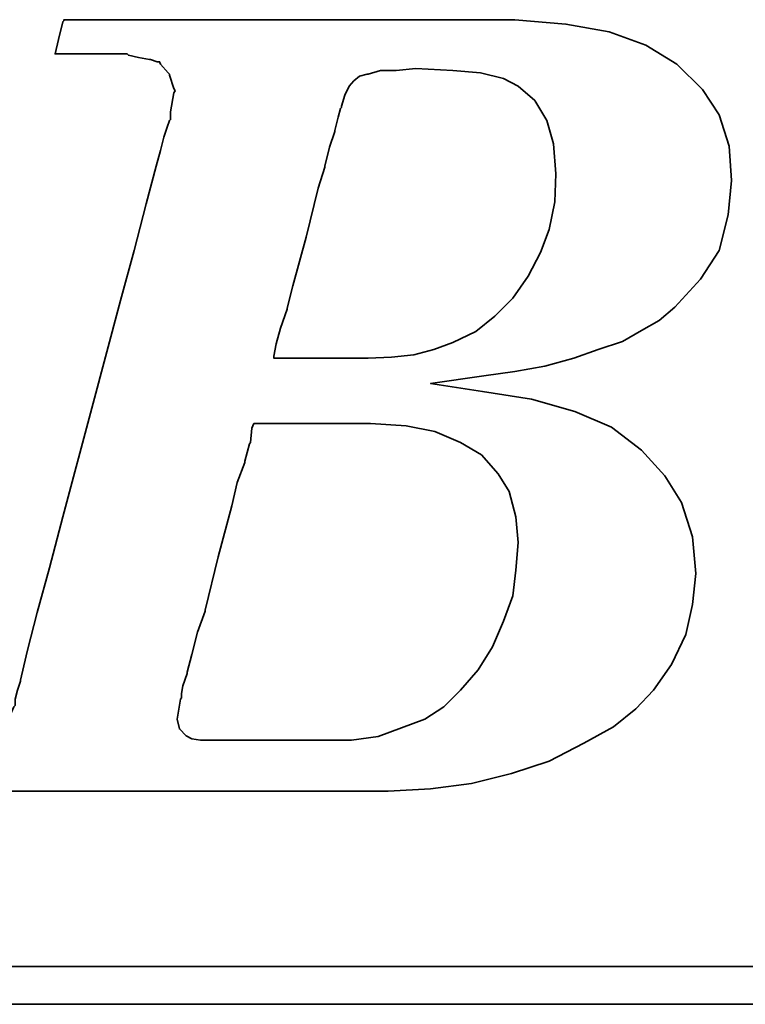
# Model space of a CAD drawing. Header units: millimetres. Extents: x -60 to 402, y -73 to 85.
# Tile 31 of 105: x 126.52 to 127.71, y 1.81 to 3.43. Entities that reach past the tile are written whole.
import ezdxf

# ---------------------------------------------------------------- set-up
doc = ezdxf.new("R2010")
doc.units = ezdxf.units.MM
doc.layers.add('DIM', color=4, linetype='Continuous')
doc.layers.add('layer 1', color=7, linetype='Continuous')

# ---------------------------------------------------------------- blocks, each defined once
blk = doc.blocks.new('TBI MOTION logo(完整正式版)')
at = {"layer": 'layer 1', "color": 22, "lineweight": 35}
for points, knots in [([(-64.65375, -6.86375), (-64.65375, -6.86375), (-64.84375, -7.29625), (-64.84375, -7.29625), (-64.84375, -7.29625), (-64.84375, -7.29625), (-64.86875, -7.34375), (-64.86875, -7.34375), (-64.86875, -7.34375), (-64.86875, -7.34375), (-64.86875, -7.36875), (-64.86875, -7.36875), (-64.86875, -7.36875), (-64.86875, -7.36875), (-65.15375, -7.65375), (-65.15375, -7.65375), (-65.15375, -7.65375), (-65.15375, -7.65375), (-65.17875, -7.65375), (-65.17875, -7.65375), (-65.17875, -7.65375), (-65.17875, -7.65375), (-65.20375, -7.67875), (-65.20375, -7.67875), (-65.20375, -7.67875), (-65.20375, -7.67875), (-65.58875, -7.87125), (-65.58875, -7.87125), (-65.58875, -7.87125), (-65.58875, -7.87125), (-65.63375, -7.87125), (-65.63375, -7.87125), (-65.63375, -7.87125), (-65.63375, -7.87125), (-65.65875, -7.89375), (-65.65875, -7.89375), (-65.65875, -7.89375), (-65.65875, -7.89375), (-66.09375, -7.94375), (-66.09375, -7.94375), (-66.09375, -7.94375), (-66.09375, -7.94375), (-66.11375, -7.94375), (-66.11375, -7.94375), (-66.11375, -7.94375), (-66.11375, -7.94375), (-66.16375, -7.94375), (-66.16375, -7.94375), (-66.16375, -7.94375), (-66.16375, -7.94375), (-66.30875, -7.94375), (-66.30875, -7.94375), (-66.30875, -7.94375), (-66.30875, -7.94375), (-66.69375, -7.94375), (-66.69375, -7.94375), (-66.69375, -7.94375), (-66.69375, -7.94375), (-67.07375, -7.94375), (-67.07375, -7.94375), (-67.07375, -7.94375), (-67.07375, -7.94375), (-67.12375, -7.94375), (-67.12375, -7.94375), (-67.12375, -7.94375), (-67.12375, -7.94375), (-67.12375, -7.96625), (-67.12375, -7.96625), (-67.12375, -7.96625), (-67.12375, -7.96625), (-67.14875, -7.99125), (-67.14875, -7.99125), (-67.14875, -7.99125), (-67.14875, -7.99125), (-67.24375, -8.34875), (-67.24375, -8.34875), (-67.24375, -8.34875), (-67.24375, -8.34875), (-67.31375, -8.68625), (-67.31375, -8.68625), (-67.31375, -8.68625), (-67.31375, -8.68625), (-67.26875, -8.68625), (-67.26875, -8.68625), (-67.26875, -8.68625), (-67.26875, -8.68625), (-67.07375, -8.68625), (-67.07375, -8.68625), (-67.07375, -8.68625), (-67.07375, -8.68625), (-66.54875, -8.68625), (-66.54875, -8.68625), (-66.54875, -8.68625), (-66.54875, -8.68625), (-65.82625, -8.68625), (-65.82625, -8.68625), (-65.82625, -8.68625), (-65.82625, -8.68625), (-65.01375, -8.68625), (-65.01375, -8.68625), (-65.01375, -8.68625), (-65.01375, -8.68625), (-64.05375, -8.68625), (-64.05375, -8.68625), (-64.05375, -8.68625), (-64.05375, -8.68625), (-62.08375, -8.68625), (-62.08375, -8.68625), (-62.08375, -8.68625), (-62.08375, -8.68625), (-60.06875, -8.68625), (-60.06875, -8.68625), (-60.06875, -8.68625), (-60.06875, -8.68625), (-59.10875, -8.68625), (-59.10875, -8.68625), (-59.10875, -8.68625), (-59.10875, -8.68625), (-58.29375, -8.68625), (-58.29375, -8.68625), (-58.29375, -8.68625), (-58.29375, -8.68625), (-57.57375, -8.68625), (-57.57375, -8.68625), (-57.57375, -8.68625), (-57.57375, -8.68625), (-57.04875, -8.68625), (-57.04875, -8.68625), (-57.04875, -8.68625), (-57.04875, -8.68625), (-56.85375, -8.68625), (-56.85375, -8.68625), (-56.85375, -8.68625), (-56.85375, -8.68625), (-56.70875, -8.68625), (-56.70875, -8.68625), (-56.70875, -8.68625), (-56.70875, -8.68625), (-56.61375, -8.68625), (-56.61375, -8.68625), (-56.61375, -8.68625), (-56.61375, -8.68625), (-56.56875, -8.68625), (-56.56875, -8.68625), (-56.56875, -8.68625), (-56.56875, -8.68625), (-55.65375, -8.63875), (-55.65375, -8.63875), (-55.65375, -8.63875), (-55.65375, -8.63875), (-54.76875, -8.51875), (-54.76875, -8.51875), (-54.76875, -8.51875), (-54.76875, -8.51875), (-53.90375, -8.30375), (-53.90375, -8.30375), (-53.90375, -8.30375), (-53.90375, -8.30375), (-53.08875, -8.03875), (-53.08875, -8.03875), (-53.08875, -8.03875), (-53.08875, -8.03875), (-52.34375, -7.65375), (-52.34375, -7.65375), (-52.34375, -7.65375), (-52.34375, -7.65375), (-51.69875, -7.29625), (-51.69875, -7.29625), (-51.69875, -7.29625), (-51.69875, -7.29625), (-51.21875, -6.91125), (-51.21875, -6.91125), (-51.21875, -6.91125), (-51.21875, -6.91125), (-50.83375, -6.50375), (-50.83375, -6.50375), (-50.83375, -6.50375), (-50.83375, -6.50375), (-50.44875, -5.94875), (-50.44875, -5.94875), (-50.44875, -5.94875), (-50.44875, -5.94875), (-50.13875, -5.30375), (-50.13875, -5.30375), (-50.13875, -5.30375), (-50.13875, -5.30375), (-49.99375, -4.65375), (-49.99375, -4.65375), (-49.99375, -4.65375), (-49.99375, -4.65375), (-49.92375, -3.98375), (-49.92375, -3.98375), (-49.92375, -3.98375), (-49.92375, -3.98375), (-49.99375, -3.19374), (-49.99375, -3.19374), (-49.99375, -3.19374), (-49.99375, -3.19374), (-50.23374, -2.44874), (-50.23374, -2.44874), (-50.23374, -2.44874), (-50.23374, -2.44874), (-50.59375, -1.87374), (-50.59375, -1.87374), (-50.59375, -1.87374), (-50.59375, -1.87374), (-51.09875, -1.31874), (-51.09875, -1.31874), (-51.09875, -1.31874), (-51.09875, -1.31874), (-51.74375, -0.81875), (-51.74375, -0.81875), (-51.74375, -0.81875), (-51.74375, -0.81875), (-52.53875, -0.48125), (-52.53875, -0.48125), (-52.53875, -0.48125), (-52.53875, -0.48125), (-53.47375, -0.21875), (-53.47375, -0.21875), (-53.47375, -0.21875), (-53.47375, -0.21875), (-54.52875, -0.04874), (-54.52875, -0.04874), (-54.52875, -0.04874), (-54.52875, -0.04874), (-55.65375, 0.12125), (-55.65375, 0.12125), (-55.65375, 0.12125), (-55.65375, 0.12125), (-54.50375, 0.28624), (-54.50375, 0.28624), (-54.50375, 0.28624), (-54.50375, 0.28624), (-53.83375, 0.38124), (-53.83375, 0.38124), (-53.83375, 0.38124), (-53.83375, 0.38124), (-53.18375, 0.50125), (-53.18375, 0.50125), (-53.18375, 0.50125), (-53.18375, 0.50125), (-52.55875, 0.66874), (-52.55875, 0.66874), (-52.55875, 0.66874), (-52.55875, 0.66874), (-52.03375, 0.86124), (-52.03375, 0.86124), (-52.03375, 0.86124), (-52.03375, 0.86124), (-51.50374, 1.03124), (-51.50374, 1.03124), (-51.50374, 1.03124), (-51.50374, 1.03124), (-51.09875, 1.27125), (-51.09875, 1.27125), (-51.09875, 1.27125), (-51.09875, 1.27125), (-50.71375, 1.48624), (-50.71375, 1.48624), (-50.71375, 1.48624), (-50.71375, 1.48624), (-50.37625, 1.77625), (-50.37625, 1.77625), (-50.37625, 1.77625), (-50.37625, 1.77625), (-49.82375, 2.37625), (-49.82375, 2.37625), (-49.82375, 2.37625), (-49.82375, 2.37625), (-49.41875, 2.99625), (-49.41875, 2.99625), (-49.41875, 2.99625), (-49.41875, 2.99625), (-49.22375, 3.76625), (-49.22375, 3.76625), (-49.22375, 3.76625), (-49.22375, 3.76625), (-49.15375, 4.50874), (-49.15375, 4.50874), (-49.15375, 4.50874), (-49.15375, 4.50874), (-49.20375, 5.25125), (-49.20375, 5.25125), (-49.20375, 5.25125), (-49.20375, 5.25125), (-49.41875, 5.92625), (-49.41875, 5.92625), (-49.41875, 5.92625), (-49.41875, 5.92625), (-49.77875, 6.47625), (-49.77875, 6.47625), (-49.77875, 6.47625), (-49.77875, 6.47625), (-50.33125, 7.02624), (-50.33125, 7.02624), (-50.33125, 7.02624), (-50.33125, 7.02624), (-51.00125, 7.43625), (-51.00125, 7.43625), (-51.00125, 7.43625), (-51.00125, 7.43625), (-51.79375, 7.72625), (-51.79375, 7.72625), (-51.79375, 7.72625), (-51.79375, 7.72625), (-52.72875, 7.89124), (-52.72875, 7.89124), (-52.72875, 7.89124), (-52.72875, 7.89124), (-53.83375, 7.98625), (-53.83375, 7.98625), (-53.83375, 7.98625), (-53.83375, 7.98625), (-53.92875, 7.98625), (-53.92875, 7.98625), (-53.92875, 7.98625), (-53.92875, 7.98625), (-54.26375, 7.98625), (-54.26375, 7.98625), (-54.26375, 7.98625), (-54.26375, 7.98625), (-54.74375, 7.98625), (-54.74375, 7.98625), (-54.74375, 7.98625), (-54.74375, 7.98625), (-55.36875, 7.98625), (-55.36875, 7.98625), (-55.36875, 7.98625), (-55.36875, 7.98625), (-56.13375, 7.98625), (-56.13375, 7.98625), (-56.13375, 7.98625), (-56.13375, 7.98625), (-56.94875, 7.98625), (-56.94875, 7.98625), (-56.94875, 7.98625), (-56.94875, 7.98625), (-58.77625, 7.98625), (-58.77625, 7.98625), (-58.77625, 7.98625), (-58.77625, 7.98625), (-60.59875, 7.98625), (-60.59875, 7.98625), (-60.59875, 7.98625), (-60.59875, 7.98625), (-61.41375, 7.98625), (-61.41375, 7.98625), (-61.41375, 7.98625), (-61.41375, 7.98625), (-62.17875, 7.98625), (-62.17875, 7.98625), (-62.17875, 7.98625), (-62.17875, 7.98625), (-62.80375, 7.98625), (-62.80375, 7.98625), (-62.80375, 7.98625), (-62.80375, 7.98625), (-63.30625, 7.98625), (-63.30625, 7.98625), (-63.30625, 7.98625), (-63.30625, 7.98625), (-63.57375, 7.98625), (-63.57375, 7.98625), (-63.57375, 7.98625), (-63.57375, 7.98625), (-63.57375, 7.96375), (-63.57375, 7.96375), (-63.57375, 7.96375), (-63.57375, 7.96375), (-63.59875, 7.94125), (-63.59875, 7.94125), (-63.59875, 7.94125), (-63.59875, 7.94125), (-63.69375, 7.55625), (-63.69375, 7.55625), (-63.69375, 7.55625), (-63.69375, 7.55625), (-63.76375, 7.24624), (-63.76375, 7.24624), (-63.76375, 7.24624), (-63.76375, 7.24624), (-63.23875, 7.24624), (-63.23875, 7.24624), (-63.23875, 7.24624), (-63.23875, 7.24624), (-62.75875, 7.24624), (-62.75875, 7.24624), (-62.75875, 7.24624), (-62.75875, 7.24624), (-62.61125, 7.24624), (-62.61125, 7.24624), (-62.61125, 7.24624), (-62.61125, 7.24624), (-62.56625, 7.24624), (-62.56625, 7.24624), (-62.56625, 7.24624), (-62.56625, 7.24624), (-62.22875, 7.24624), (-62.22875, 7.24624), (-62.22875, 7.24624), (-62.22875, 7.24624), (-62.20375, 7.24624), (-62.20375, 7.24624), (-62.20375, 7.24624), (-62.20375, 7.24624), (-62.17875, 7.21875), (-62.17875, 7.21875), (-62.17875, 7.21875), (-62.17875, 7.21875), (-61.96375, 7.17125), (-61.96375, 7.17125), (-61.96375, 7.17125), (-61.96375, 7.17125), (-61.72375, 7.12624), (-61.72375, 7.12624), (-61.72375, 7.12624), (-61.72375, 7.12624), (-61.70375, 7.12624), (-61.70375, 7.12624), (-61.70375, 7.12624), (-61.70375, 7.12624), (-61.55875, 7.07624), (-61.55875, 7.07624), (-61.55875, 7.07624), (-61.55875, 7.07624), (-61.50875, 7.07624), (-61.50875, 7.07624), (-61.50875, 7.07624), (-61.50875, 7.07624), (-61.48375, 7.02624), (-61.48375, 7.02624), (-61.48375, 7.02624), (-61.48375, 7.02624), (-61.31875, 6.83375), (-61.31875, 6.83375), (-61.31875, 6.83375), (-61.31875, 6.83375), (-61.29375, 6.81125), (-61.29375, 6.81125), (-61.29375, 6.81125), (-61.29375, 6.81125), (-61.29375, 6.78625), (-61.29375, 6.78625), (-61.29375, 6.78625), (-61.29375, 6.78625), (-61.19875, 6.50124), (-61.19875, 6.50124), (-61.19875, 6.50124), (-61.19875, 6.50124), (-61.17375, 6.45124), (-61.17375, 6.45124), (-61.17375, 6.45124), (-61.17375, 6.45124), (-61.19875, 6.40625), (-61.19875, 6.40625), (-61.19875, 6.40625), (-61.19875, 6.40625), (-61.26875, 5.99624), (-61.26875, 5.99624), (-61.26875, 5.99624), (-61.26875, 5.99624), (-61.26875, 5.85125), (-61.26875, 5.85125), (-61.26875, 5.85125), (-61.26875, 5.85125), (-61.26875, 5.82625), (-61.26875, 5.82625), (-61.26875, 5.82625), (-61.26875, 5.82625), (-61.29375, 5.80625), (-61.29375, 5.80625), (-61.29375, 5.80625), (-61.29375, 5.80625), (-61.34125, 5.66125), (-61.34125, 5.66125), (-61.34125, 5.66125), (-61.34125, 5.66125), (-61.41375, 5.44625), (-61.41375, 5.44625), (-61.41375, 5.44625), (-61.41375, 5.44625), (-61.48375, 5.15625), (-61.48375, 5.15625), (-61.48375, 5.15625), (-61.48375, 5.15625), (-61.58375, 4.82124), (-61.58375, 4.82124), (-61.58375, 4.82124), (-61.58375, 4.82124), (-61.79875, 4.00375), (-61.79875, 4.00375), (-61.79875, 4.00375), (-61.79875, 4.00375), (-62.05875, 2.99625), (-62.05875, 2.99625), (-62.05875, 2.99625), (-62.05875, 2.99625), (-62.34875, 1.91625), (-62.34875, 1.91625), (-62.34875, 1.91625), (-62.34875, 1.91625), (-62.97375, -0.41124), (-62.97375, -0.41124), (-62.97375, -0.41124), (-62.97375, -0.41124), (-63.59875, -2.75875), (-63.59875, -2.75875), (-63.59875, -2.75875), (-63.59875, -2.75875), (-63.88375, -3.86374), (-63.88375, -3.86374), (-63.88375, -3.86374), (-63.88375, -3.86374), (-64.14875, -4.82374), (-64.14875, -4.82374), (-64.14875, -4.82374), (-64.14875, -4.82374), (-64.36375, -5.64125), (-64.36375, -5.64125), (-64.36375, -5.64125), (-64.36375, -5.64125), (-64.43625, -5.97625), (-64.43625, -5.97625), (-64.43625, -5.97625), (-64.43625, -5.97625), (-64.50875, -6.28625), (-64.50875, -6.28625), (-64.50875, -6.28625), (-64.50875, -6.28625), (-64.50875, -6.30875), (-64.50875, -6.30875), (-64.50875, -6.30875), (-64.50875, -6.30875), (-64.57875, -6.50375), (-64.57875, -6.50375), (-64.57875, -6.50375), (-64.57875, -6.50375), (-64.62875, -6.69625), (-64.62875, -6.69625), (-64.62875, -6.69625), (-64.62875, -6.69625), (-64.62875, -6.76875), (-64.62875, -6.76875), (-64.62875, -6.76875), (-64.62875, -6.76875), (-64.62875, -6.81375), (-64.62875, -6.81375), (-64.62875, -6.81375), (-64.62875, -6.81375), (-64.62875, -6.83875), (-64.62875, -6.83875), (-64.62875, -6.83875), (-64.62875, -6.83875), (-64.65375, -6.86375), (-64.65375, -6.86375)], [0, 0, 0, 0, 0.00719424, 0.00719424, 0.00719424, 0.00719424, 0.01438849, 0.01438849, 0.01438849, 0.01438849, 0.02158273, 0.02158273, 0.02158273, 0.02158273, 0.02877698, 0.02877698, 0.02877698, 0.02877698, 0.03597122, 0.03597122, 0.03597122, 0.03597122, 0.04316547, 0.04316547, 0.04316547, 0.04316547, 0.05035971, 0.05035971, 0.05035971, 0.05035971, 0.05755396, 0.05755396, 0.05755396, 0.05755396, 0.0647482, 0.0647482, 0.0647482, 0.0647482, 0.07194245, 0.07194245, 0.07194245, 0.07194245, 0.07913669, 0.07913669, 0.07913669, 0.07913669, 0.08633094, 0.08633094, 0.08633094, 0.08633094, 0.09352518, 0.09352518, 0.09352518, 0.09352518, 0.10071942, 0.10071942, 0.10071942, 0.10071942, 0.10791367, 0.10791367, 0.10791367, 0.10791367, 0.11510791, 0.11510791, 0.11510791, 0.11510791, 0.12230216, 0.12230216, 0.12230216, 0.12230216, 0.1294964, 0.1294964, 0.1294964, 0.1294964, 0.13669065, 0.13669065, 0.13669065, 0.13669065, 0.14388489, 0.14388489, 0.14388489, 0.14388489, 0.15107914, 0.15107914, 0.15107914, 0.15107914, 0.15827338, 0.15827338, 0.15827338, 0.15827338, 0.16546763, 0.16546763, 0.16546763, 0.16546763, 0.17266187, 0.17266187, 0.17266187, 0.17266187, 0.17985612, 0.17985612, 0.17985612, 0.17985612, 0.18705036, 0.18705036, 0.18705036, 0.18705036, 0.1942446, 0.1942446, 0.1942446, 0.1942446, 0.20143885, 0.20143885, 0.20143885, 0.20143885, 0.20863309, 0.20863309, 0.20863309, 0.20863309, 0.21582734, 0.21582734, 0.21582734, 0.21582734, 0.22302158, 0.22302158, 0.22302158, 0.22302158, 0.23021583, 0.23021583, 0.23021583, 0.23021583, 0.23741007, 0.23741007, 0.23741007, 0.23741007, 0.24460432, 0.24460432, 0.24460432, 0.24460432, 0.25179856, 0.25179856, 0.25179856, 0.25179856, 0.25899281, 0.25899281, 0.25899281, 0.25899281, 0.26618705, 0.26618705, 0.26618705, 0.26618705, 0.27338129, 0.27338129, 0.27338129, 0.27338129, 0.28057554, 0.28057554, 0.28057554, 0.28057554, 0.28776978, 0.28776978, 0.28776978, 0.28776978, 0.29496403, 0.29496403, 0.29496403, 0.29496403, 0.30215827, 0.30215827, 0.30215827, 0.30215827, 0.30935252, 0.30935252, 0.30935252, 0.30935252, 0.31654676, 0.31654676, 0.31654676, 0.31654676, 0.32374101, 0.32374101, 0.32374101, 0.32374101, 0.33093525, 0.33093525, 0.33093525, 0.33093525, 0.3381295, 0.3381295, 0.3381295, 0.3381295, 0.34532374, 0.34532374, 0.34532374, 0.34532374, 0.35251799, 0.35251799, 0.35251799, 0.35251799, 0.35971223, 0.35971223, 0.35971223, 0.35971223, 0.36690647, 0.36690647, 0.36690647, 0.36690647, 0.37410072, 0.37410072, 0.37410072, 0.37410072, 0.38129496, 0.38129496, 0.38129496, 0.38129496, 0.38848921, 0.38848921, 0.38848921, 0.38848921, 0.39568345, 0.39568345, 0.39568345, 0.39568345, 0.4028777, 0.4028777, 0.4028777, 0.4028777, 0.41007194, 0.41007194, 0.41007194, 0.41007194, 0.41726619, 0.41726619, 0.41726619, 0.41726619, 0.42446043, 0.42446043, 0.42446043, 0.42446043, 0.43165468, 0.43165468, 0.43165468, 0.43165468, 0.43884892, 0.43884892, 0.43884892, 0.43884892, 0.44604317, 0.44604317, 0.44604317, 0.44604317, 0.45323741, 0.45323741, 0.45323741, 0.45323741, 0.46043165, 0.46043165, 0.46043165, 0.46043165, 0.4676259, 0.4676259, 0.4676259, 0.4676259, 0.47482014, 0.47482014, 0.47482014, 0.47482014, 0.48201439, 0.48201439, 0.48201439, 0.48201439, 0.48920863, 0.48920863, 0.48920863, 0.48920863, 0.49640288, 0.49640288, 0.49640288, 0.49640288, 0.50359712, 0.50359712, 0.50359712, 0.50359712, 0.51079137, 0.51079137, 0.51079137, 0.51079137, 0.51798561, 0.51798561, 0.51798561, 0.51798561, 0.52517986, 0.52517986, 0.52517986, 0.52517986, 0.5323741, 0.5323741, 0.5323741, 0.5323741, 0.53956835, 0.53956835, 0.53956835, 0.53956835, 0.54676259, 0.54676259, 0.54676259, 0.54676259, 0.55395683, 0.55395683, 0.55395683, 0.55395683, 0.56115108, 0.56115108, 0.56115108, 0.56115108, 0.56834532, 0.56834532, 0.56834532, 0.56834532, 0.57553957, 0.57553957, 0.57553957, 0.57553957, 0.58273381, 0.58273381, 0.58273381, 0.58273381, 0.58992806, 0.58992806, 0.58992806, 0.58992806, 0.5971223, 0.5971223, 0.5971223, 0.5971223, 0.60431655, 0.60431655, 0.60431655, 0.60431655, 0.61151079, 0.61151079, 0.61151079, 0.61151079, 0.61870504, 0.61870504, 0.61870504, 0.61870504, 0.62589928, 0.62589928, 0.62589928, 0.62589928, 0.63309353, 0.63309353, 0.63309353, 0.63309353, 0.64028777, 0.64028777, 0.64028777, 0.64028777, 0.64748201, 0.64748201, 0.64748201, 0.64748201, 0.65467626, 0.65467626, 0.65467626, 0.65467626, 0.6618705, 0.6618705, 0.6618705, 0.6618705, 0.66906475, 0.66906475, 0.66906475, 0.66906475, 0.67625899, 0.67625899, 0.67625899, 0.67625899, 0.68345324, 0.68345324, 0.68345324, 0.68345324, 0.69064748, 0.69064748, 0.69064748, 0.69064748, 0.69784173, 0.69784173, 0.69784173, 0.69784173, 0.70503597, 0.70503597, 0.70503597, 0.70503597, 0.71223022, 0.71223022, 0.71223022, 0.71223022, 0.71942446, 0.71942446, 0.71942446, 0.71942446, 0.72661871, 0.72661871, 0.72661871, 0.72661871, 0.73381295, 0.73381295, 0.73381295, 0.73381295, 0.74100719, 0.74100719, 0.74100719, 0.74100719, 0.74820144, 0.74820144, 0.74820144, 0.74820144, 0.75539568, 0.75539568, 0.75539568, 0.75539568, 0.76258993, 0.76258993, 0.76258993, 0.76258993, 0.76978417, 0.76978417, 0.76978417, 0.76978417, 0.77697842, 0.77697842, 0.77697842, 0.77697842, 0.78417266, 0.78417266, 0.78417266, 0.78417266, 0.79136691, 0.79136691, 0.79136691, 0.79136691, 0.79856115, 0.79856115, 0.79856115, 0.79856115, 0.8057554, 0.8057554, 0.8057554, 0.8057554, 0.81294964, 0.81294964, 0.81294964, 0.81294964, 0.82014388, 0.82014388, 0.82014388, 0.82014388, 0.82733813, 0.82733813, 0.82733813, 0.82733813, 0.83453237, 0.83453237, 0.83453237, 0.83453237, 0.84172662, 0.84172662, 0.84172662, 0.84172662, 0.84892086, 0.84892086, 0.84892086, 0.84892086, 0.85611511, 0.85611511, 0.85611511, 0.85611511, 0.86330935, 0.86330935, 0.86330935, 0.86330935, 0.8705036, 0.8705036, 0.8705036, 0.8705036, 0.87769784, 0.87769784, 0.87769784, 0.87769784, 0.88489209, 0.88489209, 0.88489209, 0.88489209, 0.89208633, 0.89208633, 0.89208633, 0.89208633, 0.89928058, 0.89928058, 0.89928058, 0.89928058, 0.90647482, 0.90647482, 0.90647482, 0.90647482, 0.91366906, 0.91366906, 0.91366906, 0.91366906, 0.92086331, 0.92086331, 0.92086331, 0.92086331, 0.92805755, 0.92805755, 0.92805755, 0.92805755, 0.9352518, 0.9352518, 0.9352518, 0.9352518, 0.94244604, 0.94244604, 0.94244604, 0.94244604, 0.94964029, 0.94964029, 0.94964029, 0.94964029, 0.95683453, 0.95683453, 0.95683453, 0.95683453, 0.96402878, 0.96402878, 0.96402878, 0.96402878, 0.97122302, 0.97122302, 0.97122302, 0.97122302, 0.97841727, 0.97841727, 0.97841727, 0.97841727, 0.98561151, 0.98561151, 0.98561151, 0.98561151, 0.99280576, 0.99280576, 0.99280576, 0.99280576, 1, 1, 1, 1]), ([(-57.50375, 6.35625), (-57.50375, 6.35625), (-57.57375, 6.11625), (-57.57375, 6.11625), (-57.57375, 6.11625), (-57.57375, 6.11625), (-57.57375, 6.09125), (-57.57375, 6.09125), (-57.57375, 6.09125), (-57.57375, 6.09125), (-57.59875, 6.06625), (-57.59875, 6.06625), (-57.59875, 6.06625), (-57.59875, 6.06625), (-57.64875, 5.87625), (-57.64875, 5.87625), (-57.64875, 5.87625), (-57.64875, 5.87625), (-57.71875, 5.58875), (-57.71875, 5.58875), (-57.71875, 5.58875), (-57.71875, 5.58875), (-57.71875, 5.56625), (-57.71875, 5.56625), (-57.71875, 5.56625), (-57.71875, 5.56625), (-57.83875, 5.23125), (-57.83875, 5.23125), (-57.83875, 5.23125), (-57.83875, 5.23125), (-57.93625, 4.82124), (-57.93625, 4.82124), (-57.93625, 4.82124), (-57.93625, 4.82124), (-57.93625, 4.79624), (-57.93625, 4.79624), (-57.93625, 4.79624), (-57.93625, 4.79624), (-58.07875, 4.34125), (-58.07875, 4.34125), (-58.07875, 4.34125), (-58.07875, 4.34125), (-58.34375, 3.28625), (-58.34375, 3.28625), (-58.34375, 3.28625), (-58.34375, 3.28625), (-58.62875, 2.23124), (-58.62875, 2.23124), (-58.62875, 2.23124), (-58.62875, 2.23124), (-58.74875, 1.75125), (-58.74875, 1.75125), (-58.74875, 1.75125), (-58.74875, 1.75125), (-58.74875, 1.72625), (-58.74875, 1.72625), (-58.74875, 1.72625), (-58.74875, 1.72625), (-58.89375, 1.31625), (-58.89375, 1.31625), (-58.89375, 1.31625), (-58.89375, 1.31625), (-58.98875, 0.98124), (-58.98875, 0.98124), (-58.98875, 0.98124), (-58.98875, 0.98124), (-59.03875, 0.71625), (-59.03875, 0.71625), (-59.03875, 0.71625), (-59.03875, 0.71625), (-59.03875, 0.66874), (-59.03875, 0.66874), (-59.03875, 0.66874), (-59.03875, 0.66874), (-58.91875, 0.66874), (-58.91875, 0.66874), (-58.91875, 0.66874), (-58.91875, 0.66874), (-58.53375, 0.66874), (-58.53375, 0.66874), (-58.53375, 0.66874), (-58.53375, 0.66874), (-58.10375, 0.66874), (-58.10375, 0.66874), (-58.10375, 0.66874), (-58.10375, 0.66874), (-57.66875, 0.66874), (-57.66875, 0.66874), (-57.66875, 0.66874), (-57.66875, 0.66874), (-57.33375, 0.66874), (-57.33375, 0.66874), (-57.33375, 0.66874), (-57.33375, 0.66874), (-57.09375, 0.66874), (-57.09375, 0.66874), (-57.09375, 0.66874), (-57.09375, 0.66874), (-56.99875, 0.66874), (-56.99875, 0.66874), (-56.99875, 0.66874), (-56.99875, 0.66874), (-56.49375, 0.69374), (-56.49375, 0.69374), (-56.49375, 0.69374), (-56.49375, 0.69374), (-56.01375, 0.74374), (-56.01375, 0.74374), (-56.01375, 0.74374), (-56.01375, 0.74374), (-55.58375, 0.86124), (-55.58375, 0.86124), (-55.58375, 0.86124), (-55.58375, 0.86124), (-55.17375, 1.00624), (-55.17375, 1.00624), (-55.17375, 1.00624), (-55.17375, 1.00624), (-54.67375, 1.24625), (-54.67375, 1.24625), (-54.67375, 1.24625), (-54.67375, 1.24625), (-54.26375, 1.58124), (-54.26375, 1.58124), (-54.26375, 1.58124), (-54.26375, 1.58124), (-53.87875, 1.96374), (-53.87875, 1.96374), (-53.87875, 1.96374), (-53.87875, 1.96374), (-53.54375, 2.44625), (-53.54375, 2.44625), (-53.54375, 2.44625), (-53.54375, 2.44625), (-53.27875, 2.95125), (-53.27875, 2.95125), (-53.27875, 2.95125), (-53.27875, 2.95125), (-53.08875, 3.45124), (-53.08875, 3.45124), (-53.08875, 3.45124), (-53.08875, 3.45124), (-52.96875, 4.05124), (-52.96875, 4.05124), (-52.96875, 4.05124), (-52.96875, 4.05124), (-52.94375, 4.65125), (-52.94375, 4.65125), (-52.94375, 4.65125), (-52.94375, 4.65125), (-52.99375, 5.30125), (-52.99375, 5.30125), (-52.99375, 5.30125), (-52.99375, 5.30125), (-53.13875, 5.80625), (-53.13875, 5.80625), (-53.13875, 5.80625), (-53.13875, 5.80625), (-53.39875, 6.23625), (-53.39875, 6.23625), (-53.39875, 6.23625), (-53.39875, 6.23625), (-53.75875, 6.54875), (-53.75875, 6.54875), (-53.75875, 6.54875), (-53.75875, 6.54875), (-54.07375, 6.71625), (-54.07375, 6.71625), (-54.07375, 6.71625), (-54.07375, 6.71625), (-54.57375, 6.83375), (-54.57375, 6.83375), (-54.57375, 6.83375), (-54.57375, 6.83375), (-55.17375, 6.88625), (-55.17375, 6.88625), (-55.17375, 6.88625), (-55.17375, 6.88625), (-55.96875, 6.93125), (-55.96875, 6.93125), (-55.96875, 6.93125), (-55.96875, 6.93125), (-56.39875, 6.88625), (-56.39875, 6.88625), (-56.39875, 6.88625), (-56.39875, 6.88625), (-56.42125, 6.88625), (-56.42125, 6.88625), (-56.42125, 6.88625), (-56.42125, 6.88625), (-56.73375, 6.88625), (-56.73375, 6.88625), (-56.73375, 6.88625), (-56.73375, 6.88625), (-56.99875, 6.81125), (-56.99875, 6.81125), (-56.99875, 6.81125), (-56.99875, 6.81125), (-57.02375, 6.81125), (-57.02375, 6.81125), (-57.02375, 6.81125), (-57.02375, 6.81125), (-57.18875, 6.76625), (-57.18875, 6.76625), (-57.18875, 6.76625), (-57.18875, 6.76625), (-57.30875, 6.66625), (-57.30875, 6.66625), (-57.30875, 6.66625), (-57.30875, 6.66625), (-57.40875, 6.54875), (-57.40875, 6.54875), (-57.40875, 6.54875), (-57.40875, 6.54875), (-57.50375, 6.35625), (-57.50375, 6.35625)], [0, 0, 0, 0, 0.01851852, 0.01851852, 0.01851852, 0.01851852, 0.03703704, 0.03703704, 0.03703704, 0.03703704, 0.05555556, 0.05555556, 0.05555556, 0.05555556, 0.07407407, 0.07407407, 0.07407407, 0.07407407, 0.09259259, 0.09259259, 0.09259259, 0.09259259, 0.11111111, 0.11111111, 0.11111111, 0.11111111, 0.12962963, 0.12962963, 0.12962963, 0.12962963, 0.14814815, 0.14814815, 0.14814815, 0.14814815, 0.16666667, 0.16666667, 0.16666667, 0.16666667, 0.18518519, 0.18518519, 0.18518519, 0.18518519, 0.2037037, 0.2037037, 0.2037037, 0.2037037, 0.22222222, 0.22222222, 0.22222222, 0.22222222, 0.24074074, 0.24074074, 0.24074074, 0.24074074, 0.25925926, 0.25925926, 0.25925926, 0.25925926, 0.27777778, 0.27777778, 0.27777778, 0.27777778, 0.2962963, 0.2962963, 0.2962963, 0.2962963, 0.31481481, 0.31481481, 0.31481481, 0.31481481, 0.33333333, 0.33333333, 0.33333333, 0.33333333, 0.35185185, 0.35185185, 0.35185185, 0.35185185, 0.37037037, 0.37037037, 0.37037037, 0.37037037, 0.38888889, 0.38888889, 0.38888889, 0.38888889, 0.40740741, 0.40740741, 0.40740741, 0.40740741, 0.42592593, 0.42592593, 0.42592593, 0.42592593, 0.44444444, 0.44444444, 0.44444444, 0.44444444, 0.46296296, 0.46296296, 0.46296296, 0.46296296, 0.48148148, 0.48148148, 0.48148148, 0.48148148, 0.5, 0.5, 0.5, 0.5, 0.51851852, 0.51851852, 0.51851852, 0.51851852, 0.53703704, 0.53703704, 0.53703704, 0.53703704, 0.55555556, 0.55555556, 0.55555556, 0.55555556, 0.57407407, 0.57407407, 0.57407407, 0.57407407, 0.59259259, 0.59259259, 0.59259259, 0.59259259, 0.61111111, 0.61111111, 0.61111111, 0.61111111, 0.62962963, 0.62962963, 0.62962963, 0.62962963, 0.64814815, 0.64814815, 0.64814815, 0.64814815, 0.66666667, 0.66666667, 0.66666667, 0.66666667, 0.68518519, 0.68518519, 0.68518519, 0.68518519, 0.7037037, 0.7037037, 0.7037037, 0.7037037, 0.72222222, 0.72222222, 0.72222222, 0.72222222, 0.74074074, 0.74074074, 0.74074074, 0.74074074, 0.75925926, 0.75925926, 0.75925926, 0.75925926, 0.77777778, 0.77777778, 0.77777778, 0.77777778, 0.7962963, 0.7962963, 0.7962963, 0.7962963, 0.81481481, 0.81481481, 0.81481481, 0.81481481, 0.83333333, 0.83333333, 0.83333333, 0.83333333, 0.85185185, 0.85185185, 0.85185185, 0.85185185, 0.87037037, 0.87037037, 0.87037037, 0.87037037, 0.88888889, 0.88888889, 0.88888889, 0.88888889, 0.90740741, 0.90740741, 0.90740741, 0.90740741, 0.92592593, 0.92592593, 0.92592593, 0.92592593, 0.94444444, 0.94444444, 0.94444444, 0.94444444, 0.96296296, 0.96296296, 0.96296296, 0.96296296, 0.98148148, 0.98148148, 0.98148148, 0.98148148, 1, 1, 1, 1]), ([(-61.03125, -6.57375), (-61.03125, -6.57375), (-61.03125, -6.67125), (-61.03125, -6.67125), (-61.03125, -6.67125), (-61.03125, -6.67125), (-61.05375, -6.69625), (-61.05375, -6.69625), (-61.05375, -6.69625), (-61.05375, -6.69625), (-61.12375, -7.12875), (-61.12375, -7.12875), (-61.12375, -7.12875), (-61.12375, -7.12875), (-61.07875, -7.34375), (-61.07875, -7.34375), (-61.07875, -7.34375), (-61.07875, -7.34375), (-60.93375, -7.48875), (-60.93375, -7.48875), (-60.93375, -7.48875), (-60.93375, -7.48875), (-60.81375, -7.55625), (-60.81375, -7.55625), (-60.81375, -7.55625), (-60.81375, -7.55625), (-60.62375, -7.58375), (-60.62375, -7.58375), (-60.62375, -7.58375), (-60.62375, -7.58375), (-60.30875, -7.58375), (-60.30875, -7.58375), (-60.30875, -7.58375), (-60.30875, -7.58375), (-59.97375, -7.58375), (-59.97375, -7.58375), (-59.97375, -7.58375), (-59.97375, -7.58375), (-59.87875, -7.58375), (-59.87875, -7.58375), (-59.87875, -7.58375), (-59.87875, -7.58375), (-59.63625, -7.58375), (-59.63625, -7.58375), (-59.63625, -7.58375), (-59.63625, -7.58375), (-58.96875, -7.58375), (-58.96875, -7.58375), (-58.96875, -7.58375), (-58.96875, -7.58375), (-58.29375, -7.58375), (-58.29375, -7.58375), (-58.29375, -7.58375), (-58.29375, -7.58375), (-58.05375, -7.58375), (-58.05375, -7.58375), (-58.05375, -7.58375), (-58.05375, -7.58375), (-57.98375, -7.58375), (-57.98375, -7.58375), (-57.98375, -7.58375), (-57.98375, -7.58375), (-57.35875, -7.58375), (-57.35875, -7.58375), (-57.35875, -7.58375), (-57.35875, -7.58375), (-56.78375, -7.50875), (-56.78375, -7.50875), (-56.78375, -7.50875), (-56.78375, -7.50875), (-56.27875, -7.31875), (-56.27875, -7.31875), (-56.27875, -7.31875), (-56.27875, -7.31875), (-55.77375, -7.12875), (-55.77375, -7.12875), (-55.77375, -7.12875), (-55.77375, -7.12875), (-55.36875, -6.86375), (-55.36875, -6.86375), (-55.36875, -6.86375), (-55.36875, -6.86375), (-55.00875, -6.50375), (-55.00875, -6.50375), (-55.00875, -6.50375), (-55.00875, -6.50375), (-54.62375, -6.06875), (-54.62375, -6.06875), (-54.62375, -6.06875), (-54.62375, -6.06875), (-54.31375, -5.56875), (-54.31375, -5.56875), (-54.31375, -5.56875), (-54.31375, -5.56875), (-54.07375, -5.01625), (-54.07375, -5.01625), (-54.07375, -5.01625), (-54.07375, -5.01625), (-53.87875, -4.46374), (-53.87875, -4.46374), (-53.87875, -4.46374), (-53.87875, -4.46374), (-53.80875, -3.91375), (-53.80875, -3.91375), (-53.80875, -3.91375), (-53.80875, -3.91375), (-53.75875, -3.31375), (-53.75875, -3.31375), (-53.75875, -3.31375), (-53.75875, -3.31375), (-53.80875, -2.75875), (-53.80875, -2.75875), (-53.80875, -2.75875), (-53.80875, -2.75875), (-53.95375, -2.20875), (-53.95375, -2.20875), (-53.95375, -2.20875), (-53.95375, -2.20875), (-54.19375, -1.82625), (-54.19375, -1.82625), (-54.19375, -1.82625), (-54.19375, -1.82625), (-54.55375, -1.41875), (-54.55375, -1.41875), (-54.55375, -1.41875), (-54.55375, -1.41875), (-55.00875, -1.15125), (-55.00875, -1.15125), (-55.00875, -1.15125), (-55.00875, -1.15125), (-55.56125, -0.91375), (-55.56125, -0.91375), (-55.56125, -0.91375), (-55.56125, -0.91375), (-56.18125, -0.79375), (-56.18125, -0.79375), (-56.18125, -0.79375), (-56.18125, -0.79375), (-56.94875, -0.74374), (-56.94875, -0.74374), (-56.94875, -0.74374), (-56.94875, -0.74374), (-56.99875, -0.74374), (-56.99875, -0.74374), (-56.99875, -0.74374), (-56.99875, -0.74374), (-57.09375, -0.74374), (-57.09375, -0.74374), (-57.09375, -0.74374), (-57.09375, -0.74374), (-57.38375, -0.74374), (-57.38375, -0.74374), (-57.38375, -0.74374), (-57.38375, -0.74374), (-57.76875, -0.74374), (-57.76875, -0.74374), (-57.76875, -0.74374), (-57.76875, -0.74374), (-58.24625, -0.74374), (-58.24625, -0.74374), (-58.24625, -0.74374), (-58.24625, -0.74374), (-58.72875, -0.74374), (-58.72875, -0.74374), (-58.72875, -0.74374), (-58.72875, -0.74374), (-59.20875, -0.74374), (-59.20875, -0.74374), (-59.20875, -0.74374), (-59.20875, -0.74374), (-59.46875, -0.74374), (-59.46875, -0.74374), (-59.46875, -0.74374), (-59.46875, -0.74374), (-59.51625, -0.83875), (-59.51625, -0.83875), (-59.51625, -0.83875), (-59.51625, -0.83875), (-59.54375, -1.15125), (-59.54375, -1.15125), (-59.54375, -1.15125), (-59.54375, -1.15125), (-59.56375, -1.17874), (-59.56375, -1.17874), (-59.56375, -1.17874), (-59.56375, -1.17874), (-59.66375, -1.55875), (-59.66375, -1.55875), (-59.66375, -1.55875), (-59.66375, -1.55875), (-59.66375, -1.58375), (-59.66375, -1.58375), (-59.66375, -1.58375), (-59.66375, -1.58375), (-59.82875, -2.01874), (-59.82875, -2.01874), (-59.82875, -2.01874), (-59.82875, -2.01874), (-59.94875, -2.52125), (-59.94875, -2.52125), (-59.94875, -2.52125), (-59.94875, -2.52125), (-60.23875, -3.62375), (-60.23875, -3.62375), (-60.23875, -3.62375), (-60.23875, -3.62375), (-60.52375, -4.77624), (-60.52375, -4.77624), (-60.52375, -4.77624), (-60.52375, -4.77624), (-60.52375, -4.79874), (-60.52375, -4.79874), (-60.52375, -4.79874), (-60.52375, -4.79874), (-60.69125, -5.25375), (-60.69125, -5.25375), (-60.69125, -5.25375), (-60.69125, -5.25375), (-60.81375, -5.73625), (-60.81375, -5.73625), (-60.81375, -5.73625), (-60.81375, -5.73625), (-60.90875, -6.11875), (-60.90875, -6.11875), (-60.90875, -6.11875), (-60.90875, -6.11875), (-60.90875, -6.14375), (-60.90875, -6.14375), (-60.90875, -6.14375), (-60.90875, -6.14375), (-61.00375, -6.40875), (-61.00375, -6.40875), (-61.00375, -6.40875), (-61.00375, -6.40875), (-61.03125, -6.57375), (-61.03125, -6.57375)], [0, 0, 0, 0, 0.01694915, 0.01694915, 0.01694915, 0.01694915, 0.03389831, 0.03389831, 0.03389831, 0.03389831, 0.05084746, 0.05084746, 0.05084746, 0.05084746, 0.06779661, 0.06779661, 0.06779661, 0.06779661, 0.08474576, 0.08474576, 0.08474576, 0.08474576, 0.10169492, 0.10169492, 0.10169492, 0.10169492, 0.11864407, 0.11864407, 0.11864407, 0.11864407, 0.13559322, 0.13559322, 0.13559322, 0.13559322, 0.15254237, 0.15254237, 0.15254237, 0.15254237, 0.16949153, 0.16949153, 0.16949153, 0.16949153, 0.18644068, 0.18644068, 0.18644068, 0.18644068, 0.20338983, 0.20338983, 0.20338983, 0.20338983, 0.22033898, 0.22033898, 0.22033898, 0.22033898, 0.23728814, 0.23728814, 0.23728814, 0.23728814, 0.25423729, 0.25423729, 0.25423729, 0.25423729, 0.27118644, 0.27118644, 0.27118644, 0.27118644, 0.28813559, 0.28813559, 0.28813559, 0.28813559, 0.30508475, 0.30508475, 0.30508475, 0.30508475, 0.3220339, 0.3220339, 0.3220339, 0.3220339, 0.33898305, 0.33898305, 0.33898305, 0.33898305, 0.3559322, 0.3559322, 0.3559322, 0.3559322, 0.37288136, 0.37288136, 0.37288136, 0.37288136, 0.38983051, 0.38983051, 0.38983051, 0.38983051, 0.40677966, 0.40677966, 0.40677966, 0.40677966, 0.42372881, 0.42372881, 0.42372881, 0.42372881, 0.44067797, 0.44067797, 0.44067797, 0.44067797, 0.45762712, 0.45762712, 0.45762712, 0.45762712, 0.47457627, 0.47457627, 0.47457627, 0.47457627, 0.49152542, 0.49152542, 0.49152542, 0.49152542, 0.50847458, 0.50847458, 0.50847458, 0.50847458, 0.52542373, 0.52542373, 0.52542373, 0.52542373, 0.54237288, 0.54237288, 0.54237288, 0.54237288, 0.55932203, 0.55932203, 0.55932203, 0.55932203, 0.57627119, 0.57627119, 0.57627119, 0.57627119, 0.59322034, 0.59322034, 0.59322034, 0.59322034, 0.61016949, 0.61016949, 0.61016949, 0.61016949, 0.62711864, 0.62711864, 0.62711864, 0.62711864, 0.6440678, 0.6440678, 0.6440678, 0.6440678, 0.66101695, 0.66101695, 0.66101695, 0.66101695, 0.6779661, 0.6779661, 0.6779661, 0.6779661, 0.69491525, 0.69491525, 0.69491525, 0.69491525, 0.71186441, 0.71186441, 0.71186441, 0.71186441, 0.72881356, 0.72881356, 0.72881356, 0.72881356, 0.74576271, 0.74576271, 0.74576271, 0.74576271, 0.76271186, 0.76271186, 0.76271186, 0.76271186, 0.77966102, 0.77966102, 0.77966102, 0.77966102, 0.79661017, 0.79661017, 0.79661017, 0.79661017, 0.81355932, 0.81355932, 0.81355932, 0.81355932, 0.83050847, 0.83050847, 0.83050847, 0.83050847, 0.84745763, 0.84745763, 0.84745763, 0.84745763, 0.86440678, 0.86440678, 0.86440678, 0.86440678, 0.88135593, 0.88135593, 0.88135593, 0.88135593, 0.89830508, 0.89830508, 0.89830508, 0.89830508, 0.91525424, 0.91525424, 0.91525424, 0.91525424, 0.93220339, 0.93220339, 0.93220339, 0.93220339, 0.94915254, 0.94915254, 0.94915254, 0.94915254, 0.96610169, 0.96610169, 0.96610169, 0.96610169, 0.98305085, 0.98305085, 0.98305085, 0.98305085, 1, 1, 1, 1]), ([(75.90875, -9.47875), (75.90875, -9.47875), (75.90875, -12.28625), (75.90875, -12.28625), (75.90875, -12.28625), (75.90875, -12.28625), (75.90875, -12.47875), (75.90875, -12.47875), (75.90875, -12.47875), (75.90875, -12.47875), (75.71625, -12.47875), (75.71625, -12.47875), (75.71625, -12.47875), (75.71625, -12.47875), (-88.32875, -12.47875), (-88.32875, -12.47875), (-88.32875, -12.47875), (-88.32875, -12.47875), (-88.32875, -13.29375), (-88.32875, -13.29375), (-88.32875, -13.29375), (-88.32875, -13.29375), (82.89125, -13.29375), (82.89125, -13.29375), (82.89125, -13.29375), (82.89125, -13.29375), (75.90875, -9.47875), (75.90875, -9.47875)], [0, 0, 0, 0, 0.14285714, 0.14285714, 0.14285714, 0.14285714, 0.28571429, 0.28571429, 0.28571429, 0.28571429, 0.42857143, 0.42857143, 0.42857143, 0.42857143, 0.57142857, 0.57142857, 0.57142857, 0.57142857, 0.71428571, 0.71428571, 0.71428571, 0.71428571, 0.85714286, 0.85714286, 0.85714286, 0.85714286, 1, 1, 1, 1])]:
    blk.add_open_spline(points, degree=3, knots=knots, dxfattribs=at)

msp = doc.modelspace()

# ---------------------------------------------------------------- block references
at = {"layer": 'DIM', "color": 7, "xscale": 0.0763254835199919, "yscale": 0.0763254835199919, "zscale": 0.0763254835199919}
msp.add_blockref('TBI MOTION logo(完整正式版)', (131.4404, 2.8219), dxfattribs=at)

doc.saveas('drawing.dxf')
